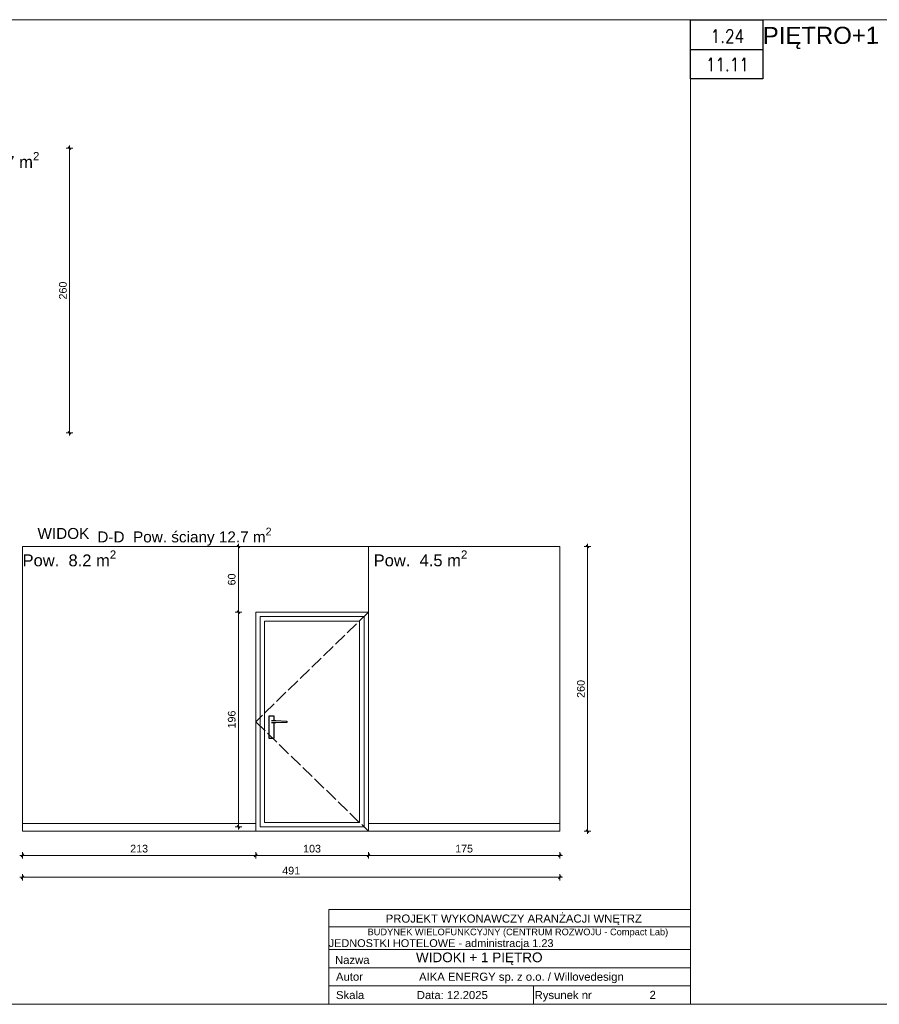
# Model space of a CAD drawing. Header units: millimetres. Extents: x 69081 to 158617, y -37521 to -9534.
# Tile 5 of 256: x 71765 to 72551, y -16424 to -15524. Entities that reach past the tile are written whole.
import ezdxf
from ezdxf.enums import TextEntityAlignment as Align

# ---------------------------------------------------------------- set-up
doc = ezdxf.new("R2010")
doc.units = ezdxf.units.MM
doc.linetypes.add('ACAD_ISO02W100', pattern=[15, 12, -3])
for name, color, linetype in [('A-DRZ', 7, 'Continuous'), ('ADMINISTRACJA RYSUNKI', 7, 'Continuous'), ('F-BIL', 1, 'Continuous'), ('F-BIL-OP', 3, 'Continuous'), ('F-BIL-TA', 1, 'Continuous')]:
    doc.layers.add(name, color=color, linetype=linetype)
for name, color, linetype, lineweight in [('Aika MEBLE wypełnienie', 8, 'Continuous', 0), ('AIKA NUMERACJA ŚCIAN', 30, 'Continuous', 5), ('Aika OPISY', 7, 'Continuous', 20), ('AIKA tabelka ogólna 25', 7, 'Continuous', 20), ('Aika WYMIAROWANIE 25', 7, 'Continuous', 20), ('NUMERACJA MIESZKAŃ', 12, 'Continuous', 0)]:
    doc.layers.add(name, color=color, linetype=linetype, lineweight=lineweight)
doc.styles.add('AM_arial', font='arial.ttf')
doc.styles.add('Annotative', font='arial.ttf')
doc.styles.add('SIMPLEX', font='simplex', dxfattribs={"width": 0.85})
doc.styles.get("Standard").update_dxf_attribs({"font": 'arial.ttf'})
doc.dimstyles.new('Dwudziestka', dxfattribs={"dimtxt": 7, "dimasz": 0.6, "dimexe": 5, "dimexo": 0, "dimgap": 2.5, "dimtad": 1, "dimdec": 3, "dimrnd": 0.5, "dimdsep": 46, "dimtxsty": 'AM_arial', "dimblk": 'znacznik', "dimcen": 0.09, "dimdle": 5, "dimse1": 1, "dimse2": 1, "dimclre": 256, "dimadec": 0, "dimazin": 0, "dimtfac": 0.4, "dimtdec": 3, "dimtix": 1, "dimtofl": 0, "dimtmove": 2, "dimatfit": 3, "dimldrblk": 'NONE', "dimfxl": 1, "dimtfillclr": 256, "dimtolj": 1, "dimlwd": 18, "dimlwe": 15, "dimarcsym": 0})

# ---------------------------------------------------------------- blocks, each defined once
blk = doc.blocks.new('DYBY-BL5')
at = {"layer": 'F-BIL-TA', "color": 1}
blk.add_line((0, 45), (110, 45), dxfattribs=at)
blk.add_lwpolyline([(0, 0), (0, 90), (110, 90), (110, 0)], close=True, dxfattribs=at)
at = {"layer": 'F-BIL-OP', "style": 'SIMPLEX', "width": 0.85}
blk.add_attdef('NR', text='', height=20, dxfattribs=at).set_placement((56, 55), align=Align.CENTER)
at = {"layer": 'F-BIL-OP', "color": 2, "style": 'SIMPLEX', "width": 0.85, "flags": 1}
for tag, p in [('NAZWA', (119, 55)), ('POSADZKA', (119, 12)), ('GRUPA', (119, -27)), ('RODZAJ', (119, -72))]:
    blk.add_attdef(tag, p, '', height=19, dxfattribs=at)
at = {"layer": 'F-BIL-OP', "color": 2, "style": 'SIMPLEX', "width": 0.85}
blk.add_attdef('POW.', text='', height=20, dxfattribs=at).set_placement((56, 12), align=Align.CENTER)
at = {"layer": 'F-BIL-OP', "color": 2, "style": 'SIMPLEX', "width": 0.85, "flags": 1}
blk.add_attdef('POWH.', text='', height=20, dxfattribs=at).set_placement((56, -27), align=Align.CENTER)
blk = doc.blocks.new('znacznik')
at = {"color": 0}
for points in [[(-4, 0), (4, 0)], [(0, -5), (0, 5)]]:
    blk.add_lwpolyline(points, dxfattribs=at)
at = {"color": 1}
blk.add_lwpolyline([(-2.1, -2.1), (2.1, 2.1)], dxfattribs=at)
blk = doc.blocks.new('*D2605')
at = {"layer": 'Aika WYMIAROWANIE 25', "color": 0, "transparency": 16777216}
blk.add_line((71810.93, -15901.31), (71810.93, -15642.51), dxfattribs=at)
at = {"layer": 'Defpoints', "color": 0, "transparency": 16777216}
for p in [(71762.71, -15641.91), (71810.93, -15641.91), (71762.71, -15901.91)]:
    blk.add_point(p, dxfattribs=at)
at = {"layer": 'Aika WYMIAROWANIE 25', "color": 0, "linetype": 'ByBlock', "transparency": 16777216, "xscale": 0.6, "yscale": 0.6, "zscale": 0.6}
for p, rotation in [((71810.93, -15641.91), 90), ((71810.93, -15901.91), 270)]:
    blk.add_blockref('znacznik', p, dxfattribs=dict(at, rotation=rotation))
at = {"layer": 'Aika WYMIAROWANIE 25', "color": 0, "transparency": 16777216, "insert": (71804.86, -15771.91), "char_height": 7, "attachment_point": 5, "rotation": 90, "style": 'AM_arial'}
blk.add_mtext('\\A1;260', dxfattribs=at)
blk = doc.blocks.new('_None')
blk = doc.blocks.new('*D2611')
at = {"layer": 'Aika WYMIAROWANIE 25', "color": 0, "transparency": 16777216}
blk.add_line((72258.21, -16288), (72084.55, -16288), dxfattribs=at)
at = {"layer": 'Defpoints', "color": 0, "transparency": 16777216}
for p in [(72083.95, -16265.9), (72258.81, -16265.9), (72083.95, -16288)]:
    blk.add_point(p, dxfattribs=at)
at = {"layer": 'Aika WYMIAROWANIE 25', "color": 0, "linetype": 'ByBlock', "transparency": 16777216, "xscale": 0.6, "yscale": 0.6, "zscale": 0.6, "rotation": 180}
blk.add_blockref('znacznik', (72083.95, -16288), dxfattribs=at)
at = {"layer": 'Aika WYMIAROWANIE 25', "color": 0, "linetype": 'ByBlock', "transparency": 16777216, "xscale": 0.6, "yscale": 0.6, "zscale": 0.6}
blk.add_blockref('znacznik', (72258.81, -16288), dxfattribs=at)
at = {"layer": 'Aika WYMIAROWANIE 25', "color": 0, "transparency": 16777216, "insert": (72171.38, -16281.93), "char_height": 7, "attachment_point": 5, "style": 'AM_arial'}
blk.add_mtext('\\A1;175', dxfattribs=at)
blk = doc.blocks.new('*D2612')
at = {"layer": 'Aika WYMIAROWANIE 25', "color": 0, "transparency": 16777216}
blk.add_line((72083.35, -16288), (71981.55, -16288), dxfattribs=at)
at = {"layer": 'Defpoints', "color": 0, "transparency": 16777216}
for p in [(71980.95, -16265.9), (72083.95, -16265.9), (71980.95, -16288)]:
    blk.add_point(p, dxfattribs=at)
at = {"layer": 'Aika WYMIAROWANIE 25', "color": 0, "linetype": 'ByBlock', "transparency": 16777216, "xscale": 0.6, "yscale": 0.6, "zscale": 0.6, "rotation": 180}
blk.add_blockref('znacznik', (71980.95, -16288), dxfattribs=at)
at = {"layer": 'Aika WYMIAROWANIE 25', "color": 0, "linetype": 'ByBlock', "transparency": 16777216, "xscale": 0.6, "yscale": 0.6, "zscale": 0.6}
blk.add_blockref('znacznik', (72083.95, -16288), dxfattribs=at)
at = {"layer": 'Aika WYMIAROWANIE 25', "color": 0, "transparency": 16777216, "insert": (72032.45, -16281.92), "char_height": 7, "attachment_point": 5, "style": 'AM_arial'}
blk.add_mtext('\\A1;103', dxfattribs=at)
blk = doc.blocks.new('*D2613')
at = {"layer": 'Aika WYMIAROWANIE 25', "color": 0, "transparency": 16777216}
blk.add_line((71980.35, -16288), (71768.55, -16288), dxfattribs=at)
at = {"layer": 'Defpoints', "color": 0, "transparency": 16777216}
for p in [(71767.95, -16265.9), (71980.95, -16265.9), (71767.95, -16288)]:
    blk.add_point(p, dxfattribs=at)
at = {"layer": 'Aika WYMIAROWANIE 25', "color": 0, "linetype": 'ByBlock', "transparency": 16777216, "xscale": 0.6, "yscale": 0.6, "zscale": 0.6, "rotation": 180}
blk.add_blockref('znacznik', (71767.95, -16288), dxfattribs=at)
at = {"layer": 'Aika WYMIAROWANIE 25', "color": 0, "linetype": 'ByBlock', "transparency": 16777216, "xscale": 0.6, "yscale": 0.6, "zscale": 0.6}
blk.add_blockref('znacznik', (71980.95, -16288), dxfattribs=at)
at = {"layer": 'Aika WYMIAROWANIE 25', "color": 0, "transparency": 16777216, "insert": (71874.45, -16281.92), "char_height": 7, "attachment_point": 5, "style": 'AM_arial'}
blk.add_mtext('\\A1;213', dxfattribs=at)
blk = doc.blocks.new('*D2614')
at = {"layer": 'Aika WYMIAROWANIE 25', "color": 0, "transparency": 16777216}
blk.add_line((72284.18, -16265.3), (72284.18, -16006.5), dxfattribs=at)
at = {"layer": 'Defpoints', "color": 0, "transparency": 16777216}
for p in [(72258.81, -16005.9), (72284.18, -16005.9), (72258.81, -16265.9)]:
    blk.add_point(p, dxfattribs=at)
at = {"layer": 'Aika WYMIAROWANIE 25', "color": 0, "linetype": 'ByBlock', "transparency": 16777216, "xscale": 0.6, "yscale": 0.6, "zscale": 0.6}
for p, rotation in [((72284.18, -16005.9), 90), ((72284.18, -16265.9), 270)]:
    blk.add_blockref('znacznik', p, dxfattribs=dict(at, rotation=rotation))
at = {"layer": 'Aika WYMIAROWANIE 25', "color": 0, "transparency": 16777216, "insert": (72278.1, -16135.9), "char_height": 7, "attachment_point": 5, "rotation": 90, "style": 'AM_arial'}
blk.add_mtext('\\A1;260', dxfattribs=at)
blk = doc.blocks.new('*D2615')
at = {"layer": 'Aika WYMIAROWANIE 25', "color": 0, "transparency": 16777216}
blk.add_line((71768.55, -16308.08), (72258.21, -16308.08), dxfattribs=at)
at = {"layer": 'Defpoints', "color": 0, "transparency": 16777216}
for p in [(71767.95, -16265.9), (72258.81, -16265.9), (72258.81, -16308.08)]:
    blk.add_point(p, dxfattribs=at)
at = {"layer": 'Aika WYMIAROWANIE 25', "color": 0, "linetype": 'ByBlock', "transparency": 16777216, "xscale": 0.6, "yscale": 0.6, "zscale": 0.6, "rotation": 180}
blk.add_blockref('znacznik', (71767.95, -16308.08), dxfattribs=at)
at = {"layer": 'Aika WYMIAROWANIE 25', "color": 0, "linetype": 'ByBlock', "transparency": 16777216, "xscale": 0.6, "yscale": 0.6, "zscale": 0.6}
blk.add_blockref('znacznik', (72258.81, -16308.08), dxfattribs=at)
at = {"layer": 'Aika WYMIAROWANIE 25', "color": 0, "transparency": 16777216, "insert": (72013.38, -16302), "char_height": 7, "attachment_point": 5, "style": 'AM_arial'}
blk.add_mtext('\\A1;491', dxfattribs=at)
blk = doc.blocks.new('*D2618')
at = {"layer": 'Aika WYMIAROWANIE 25', "color": 0, "transparency": 16777216}
blk.add_line((71965.15, -16066.5), (71965.15, -16261.3), dxfattribs=at)
at = {"layer": 'Defpoints', "color": 0, "transparency": 16777216}
for p in [(71980.95, -16065.9), (71965.15, -16261.9), (71980.95, -16261.9)]:
    blk.add_point(p, dxfattribs=at)
at = {"layer": 'Aika WYMIAROWANIE 25', "color": 0, "linetype": 'ByBlock', "transparency": 16777216, "xscale": 0.6, "yscale": 0.6, "zscale": 0.6}
for p, rotation in [((71965.15, -16065.9), 90), ((71965.15, -16261.9), 270)]:
    blk.add_blockref('znacznik', p, dxfattribs=dict(at, rotation=rotation))
at = {"layer": 'Aika WYMIAROWANIE 25', "color": 0, "transparency": 16777216, "insert": (71959.08, -16163.9), "char_height": 7, "attachment_point": 5, "rotation": 90, "style": 'AM_arial'}
blk.add_mtext('\\A1;196', dxfattribs=at)
blk = doc.blocks.new('*D2619')
at = {"layer": 'Aika WYMIAROWANIE 25', "color": 0, "transparency": 16777216}
blk.add_line((71965.15, -16065.3), (71965.15, -16006.5), dxfattribs=at)
at = {"layer": 'Defpoints', "color": 0, "transparency": 16777216}
for p in [(71965.15, -16005.9), (71980.95, -16005.9), (71980.95, -16065.9)]:
    blk.add_point(p, dxfattribs=at)
at = {"layer": 'Aika WYMIAROWANIE 25', "color": 0, "linetype": 'ByBlock', "transparency": 16777216, "xscale": 0.6, "yscale": 0.6, "zscale": 0.6}
for p, rotation in [((71965.15, -16005.9), 90), ((71965.15, -16065.9), 270)]:
    blk.add_blockref('znacznik', p, dxfattribs=dict(at, rotation=rotation))
at = {"layer": 'Aika WYMIAROWANIE 25', "color": 0, "transparency": 16777216, "insert": (71959.08, -16035.9), "char_height": 7, "attachment_point": 5, "rotation": 90, "style": 'AM_arial'}
blk.add_mtext('\\A1;60', dxfattribs=at)
blk = doc.blocks.new('Aika tabelka 25')
at = {"layer": 'AIKA tabelka ogólna 25', "transparency": 33554610}
for p, q in [((-330.67, 86.57), (0, 86.57)), ((-330.67, 86.57), (-330.67, 0)), ((0, 86.57), (0, 0)), ((-330.67, 50.22), (0, 50.22)), ((-330.67, 50.22), (0, 50.22)), ((-330.67, 33.48), (0, 33.48)), ((-330.67, 33.48), (0, 33.48)), ((-330.67, 16.74), (0, 16.74)), ((-330.67, 16.74), (0, 16.74)), ((-143.56, 16.74), (-143.56, 0)), ((-330.67, 0.11), (0, 0.11)), ((-330.67, 0.11), (0, 0.11))]:
    blk.add_line(p, q, dxfattribs=at)
at = {"layer": 'AIKA tabelka ogólna 25', "linetype": 'ByBlock', "transparency": 33554610}
blk.add_line((-330.49, 70.91), (0.18, 70.91), dxfattribs=at)
for s, height, p in [('PROJEKT WYKONAWCZY ARANŻACJI WNĘTRZ', 7.392, (-161.54, 82.03)), ('BUDYNEK WIELOFUNKCYJNY (CENTRUM ROZWOJU - Compact Lab) ', 6.0609, (-156.64, 69.17))]:
    blk.add_text(s, height=height, dxfattribs=at).set_placement(p, align=Align.TOP_CENTER)
for s, p in [('Nazwa ', (-324.9, 36.85)), ('Autor', (-324.03, 21.52)), ('AIKA ENERGY sp. z o.o. / Willovedesign', (-248.11, 21.52)), ('Skala ', (-324.03, 4.78)), (' Data: 12.2025', (-253.02, 4.78)), (' Rysunek nr ', (-145.39, 4.78))]:
    blk.add_text(s, height=7.392, dxfattribs=at).set_placement(p)

msp = doc.modelspace()

# ---------------------------------------------------------------- linework, layer by layer
at = {"layer": 'A-DRZ', "color": 251, "true_color": 0x636466}
for points in [[(71997.9914, -16164.8952), (71997.9914, -16160.8952), (71992.9914, -16160.8952), (71992.9914, -16180.8952), (71997.9914, -16180.8952), (71997.9914, -16166.8952)], [(71995.4914, -16164.8952), (71999.4914, -16164.8952), (72009.4914, -16165.2952), (72009.4914, -16166.4952), (71999.4914, -16166.8952), (71995.4914, -16166.8952)]]:
    msp.add_lwpolyline(points, dxfattribs=at)
at = {"layer": 'ADMINISTRACJA RYSUNKI', "color": 7, "lineweight": 5}
for points in [[(71111.6731, -16337.5443), (71111.6731, -16424.1134), (72378.3353, -16424.1134), (72378.3353, -15524.5385), (71111.6731, -15524.5385)], [(71767.9491, -16265.8952), (72258.8135, -16265.8952), (72258.8135, -16005.8952), (71767.9491, -16005.8952), (71767.9491, -16265.8952)], [(71767.9491, -16265.8952), (72083.9491, -16265.8952), (72083.9491, -16005.8952)]]:
    msp.add_lwpolyline(points, dxfattribs=at)
at = {"layer": 'ADMINISTRACJA RYSUNKI', "color": 1, "lineweight": 5}
msp.add_lwpolyline([(72378.3353, -15524.5385), (71111.6731, -15524.5385), (71111.6731, -16424.1134), (72378.3353, -16424.1134)], close=True, dxfattribs=at)
at = {"layer": 'ADMINISTRACJA RYSUNKI', "color": 7, "lineweight": 5}
for points in [[(72378.3353, -15524.425), (73077.6135, -15524.425), (73077.6135, -16423.9999), (72378.3353, -16423.9999)], [(71767.9491, -16265.8952), (72083.9491, -16265.8952), (72083.9491, -16005.8952), (71767.9491, -16005.8952)], [(72083.9491, -16005.8952), (72258.8135, -16005.8952), (72258.8135, -16265.8952), (72083.9491, -16265.8952)]]:
    msp.add_lwpolyline(points, close=True, dxfattribs=at)
at = {"layer": 'ADMINISTRACJA RYSUNKI', "color": 251, "lineweight": 5, "true_color": 0x636466}
msp.add_lwpolyline([(71980.9491, -16265.8952), (71980.9491, -16065.8952), (72083.9491, -16065.8952), (72083.9491, -16265.8952), (71980.9491, -16265.8952)], dxfattribs=at)
at = {"layer": 'ADMINISTRACJA RYSUNKI', "color": 251, "linetype": 'ACAD_ISO02W100', "lineweight": 5, "true_color": 0x636466}
msp.add_lwpolyline([(72083.9491, -16065.8952), (71980.9491, -16165.8952), (72083.9491, -16265.8952)], dxfattribs=at)
at = {"layer": 'ADMINISTRACJA RYSUNKI', "color": 251, "lineweight": 5, "true_color": 0x636466}
for points in [[(71984.9491, -16261.8952), (71984.9491, -16069.8952), (72079.9491, -16069.8952), (72079.9491, -16261.8952)], [(71988.9491, -16257.8952), (71988.9491, -16073.8952), (72075.9491, -16073.8952), (72075.9491, -16257.8952)]]:
    msp.add_lwpolyline(points, close=True, dxfattribs=at)
at = {"layer": 'Aika MEBLE wypełnienie'}
for points in [[(71767.9491, -16258.8952), (71980.9491, -16258.8952)], [(72083.9491, -16258.8952), (72258.8135, -16258.8952)]]:
    msp.add_lwpolyline(points, dxfattribs=at)

# ---------------------------------------------------------------- block references
at = {"transparency": 33554610}
msp.add_blockref('Aika tabelka 25', (72378.3353, -16424.1134), dxfattribs=at)
at = {"layer": 'F-BIL', "xscale": 0.6, "yscale": 0.6, "zscale": 0.6}
msp.add_blockref('DYBY-BL5', (72378.3353, -15578.5385), dxfattribs=at).add_auto_attribs({'NR': '1.24', 'POW.': '11.11'})

# ---------------------------------------------------------------- texts
at = {"layer": 'ADMINISTRACJA RYSUNKI', "color": 7, "lineweight": 5, "char_height": 10.809097, "attachment_point": 1}
for s, insert in [('\\A1;Pow.  1.7 m{\\H0.7x;\\S2^ ;}', (71697.7116, -15645.393)), ('\\A1;Pow.  8.2 m{\\H0.7x;\\S2^ ;}', (71767.9491, -16009.3762)), ('\\A1;Pow.  4.5 m{\\H0.7x;\\S2^ ;}', (72088.754, -16009.3762))]:
    msp.add_mtext_dynamic_manual_height_columns(s, width=229.826456, gutter_width=5.4045, heights=[0], dxfattribs=dict(at, insert=insert))
at = {"layer": 'AIKA NUMERACJA ŚCIAN', "transparency": 33554687, "insert": (71781.6177, -15988.8803), "char_height": 10, "width": 133.251804, "attachment_point": 1, "style": 'Annotative'}
msp.add_mtext('WIDOK ', dxfattribs=at)
at = {"layer": 'AIKA NUMERACJA ŚCIAN', "transparency": 33554687, "insert": (71836.308, -15988.6207), "char_height": 10, "attachment_point": 1, "style": 'Annotative'}
msp.add_mtext_dynamic_manual_height_columns('\\A1;D-D  Pow. ściany 12.7 m{\\H0.7x;\\S2^ ;}', width=358.759768, gutter_width=8.4365, heights=[0], dxfattribs=at)
at = {"layer": 'Aika OPISY', "color": 5, "transparency": 33554610, "style": 'Annotative'}
for s, height, p in [('JEDNOSTKI HOTELOWE - administracja 1.23 ', 7.133156, (72047.6636, -16371.793)), ('WIDOKI + 1 PIĘTRO', 8.849063, (72127.372, -16385.6271))]:
    msp.add_text(s, height=height, dxfattribs=at).set_placement(p)
at = {"layer": 'AIKA tabelka ogólna 25', "linetype": 'ByBlock', "transparency": 33554610}
msp.add_text('2', height=7.392, dxfattribs=at).set_placement((72340.8531, -16419.2006))
at = {"layer": 'NUMERACJA MIESZKAŃ', "color": 1, "lineweight": 18, "insert": (72444.2973, -15531.0275), "char_height": 15.64478, "attachment_point": 1, "rotation": 0.1061949}
msp.add_mtext('PIĘTRO+1', dxfattribs=at)

# ---------------------------------------------------------------- dimensions: what is measured, and where the dimension line sits
at = {"layer": 'Aika WYMIAROWANIE 25'}
for base, p1, p2, picture, middle in [((71810.9333, -15641.912), (71762.7116, -15901.912), (71762.7116, -15641.912), '*D2605', (71804.8593, -15771.912)), ((71965.1519, -16005.8952), (71980.9491, -16065.8952), (71980.9491, -16005.8952), '*D2619', (71959.0778, -16035.8952)), ((72284.176, -16005.8952), (72258.8135, -16265.8952), (72258.8135, -16005.8952), '*D2614', (72278.102, -16135.8952)), ((71965.1519, -16261.8952), (71980.9491, -16065.8952), (71980.9491, -16261.8952), '*D2618', (71959.0778, -16163.8952))]:
    dim = msp.add_linear_dim(base=base, p1=p1, p2=p2, angle=90, dimstyle='Dwudziestka', override={"dimlwd": 65535}, dxfattribs=at)
    dim.commit()
    dim.dimension.update_dxf_attribs({"geometry": picture, "text_midpoint": middle})
for base, p1, p2, picture, middle in [((71767.9491, -16287.9996), (71980.9491, -16265.8952), (71767.9491, -16265.8952), '*D2613', (71874.4491, -16281.9232)), ((72258.8135, -16308.0756), (71767.9491, -16265.8952), (72258.8135, -16265.8952), '*D2615', (72013.3813, -16302.0016)), ((71980.9491, -16287.9996), (72083.9491, -16265.8952), (71980.9491, -16265.8952), '*D2612', (72032.4491, -16281.9232)), ((72083.9491, -16287.9996), (72258.8135, -16265.8952), (72083.9491, -16265.8952), '*D2611', (72171.3813, -16281.9256))]:
    dim = msp.add_linear_dim(base=base, p1=p1, p2=p2, dimstyle='Dwudziestka', override={"dimlwd": 65535}, dxfattribs=at)
    dim.commit()
    dim.dimension.update_dxf_attribs({"geometry": picture, "text_midpoint": middle})

doc.saveas('drawing.dxf')
